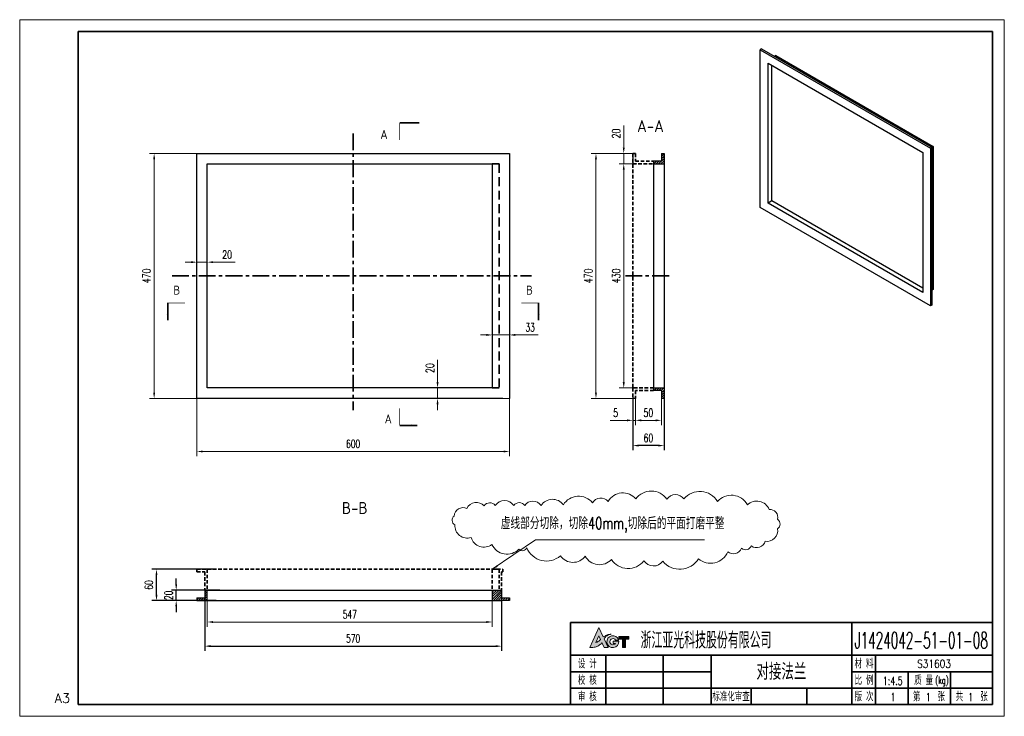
# Model space of a CAD drawing. Header units: millimetres. Extents: x -112 to 1778, y -22 to 1314.
import ezdxf
from ezdxf.enums import TextEntityAlignment as Align

# ---------------------------------------------------------------- set-up
doc = ezdxf.new("R2010")
doc.units = ezdxf.units.MM
doc.header["$LTSCALE"] = 1.35
doc.linetypes.add('CENTER', pattern=[50.8, 31.75, -6.35, 6.35, -6.35])
doc.linetypes.add('DASHED', pattern=[19.05, 12.7, -6.35])
for name, color, linetype, lineweight in [('3中心线层', 1, 'CENTER', 35), ('4虚线层', 6, 'DASHED', 35), ('YGJ波浪线', 3, 'Continuous', 15), ('YGJ粗实线', 7, 'Continuous', 35), ('YGJ细实线', 3, 'Continuous', 15), ('YGJ细虚线', 2, 'DASHED', 15)]:
    doc.layers.add(name, color=color, linetype=linetype, lineweight=lineweight)
doc.layers.add('YGJ不打印图层', color=250, linetype='Continuous', lineweight=35, plot=False)
doc.styles.add('HC_GBDIM', font='romans', dxfattribs={"width": 0.667, "bigfont": 'gbcbig'})
doc.styles.add('HC_TEXTSTYLE', font='isocp', dxfattribs={"width": 0.667, "bigfont": 'hzfs'})
doc.styles.add('标准', font='romans.shx', dxfattribs={"width": 0.7, "bigfont": 'hzdx.shx'})
doc.dimstyles.new('HC_GBDIM', dxfattribs={"dimtxt": 3.5, "dimasz": 2.5, "dimexe": 2, "dimexo": 0, "dimgap": 1.5, "dimtad": 1, "dimdec": 1, "dimzin": 0, "dimdsep": 46, "dimtxsty": 'HC_GBDIM', "dimcen": 2.5, "dimclrd": 3, "dimclre": 3, "dimclrt": 2, "dimadec": 0, "dimazin": 0, "dimtfac": 0.714286, "dimtdec": 1, "dimtmove": 0, "dimatfit": 3, "dimfxl": 1, "dimtzin": 0, "dimlwd": -1, "dimlwe": -1, "dimarcsym": 0})

# ---------------------------------------------------------------- blocks, each defined once
blk = doc.blocks.new('*U119')
at = {"layer": 'YGJ粗实线'}
for p, q in [((0, 0), (0, 287)), ((390, 287), (0, 287)), ((390, 287), (390, 0)), ((0, 0), (390, 0))]:
    blk.add_line(p, q, dxfattribs=at)
at = {"layer": 'YGJ细实线'}
for p, q in [((-25, -5), (-25, 292)), ((395, 292), (-25, 292)), ((-25, 292), (-25, 287)), ((395, 292), (395, -5)), ((-25, -5), (-25, 0)), ((-25, -5), (395, -5)), ((-25, -5), (0, -5))]:
    blk.add_line(p, q, dxfattribs=at)
at = {"layer": 'YGJ细虚线', "style": 'HC_GBDIM'}
blk.add_text('A3', height=4, dxfattribs=at).set_placement((-6.82, 2.72), align=Align.MIDDLE)
blk = doc.blocks.new('图标')
at = {"layer": 'YGJ细实线', "true_color": 0x0194a4}
h = blk.add_hatch(color=134, dxfattribs=at)
h.dxf.hatch_style = 1
edge = h.paths.add_edge_path()
edge.add_line((3171, -778.12), (3171.97, -780.18))
edge.add_line((3171.97, -780.18), (3173.62, -780.18))
edge.add_line((3173.62, -780.18), (3171.94, -776.47))
edge.add_spline(control_points=[(3171.94, -776.47), (3172.04, -776.33), (3172.28, -776.01), (3172.66, -775.54), (3173.17, -775.17), (3173.69, -774.88), (3174.3, -774.67), (3174.74, -774.61), (3174.99, -774.57)], knot_values=[0, 0, 0, 0, 0.506127, 1.21303, 1.808166, 2.393737, 2.961146, 3.730688, 3.730688, 3.730688, 3.730688], degree=3, periodic=0)
edge.add_spline(control_points=[(3174.99, -774.57), (3174.82, -774.57), (3174.47, -774.56), (3173.96, -774.65), (3173.44, -774.78), (3172.96, -774.98), (3172.46, -775.19), (3172.01, -775.44), (3171.7, -775.62), (3171.54, -775.71)], knot_values=[0, 0, 0, 0, 0.51474, 1.050592, 1.532108, 2.126606, 2.609842, 3.144291, 3.68733, 3.68733, 3.68733, 3.68733], degree=3, periodic=0)
edge.add_line((3171.54, -775.71), (3169.66, -771.68))
edge.add_line((3169.66, -771.68), (3165.83, -780.24))
edge.add_spline(control_points=[(3165.83, -780.24), (3166.43, -780.23), (3167.33, -780.21), (3168.46, -779.89), (3169.27, -779.6), (3169.96, -779.12), (3170.58, -778.65), (3170.88, -778.27), (3171, -778.12)], knot_values=[0, 0, 0, 0, 1.794018, 2.686483, 3.50397, 4.356695, 5.212459, 5.80159, 5.80159, 5.80159, 5.80159], degree=3, periodic=0)
edge = h.paths.add_edge_path(flags=16)
edge.add_spline(control_points=[(3170.4, -776.84), (3170.28, -776.94), (3170.07, -777.1), (3169.76, -777.36), (3169.45, -777.56), (3169.12, -777.78), (3168.79, -777.93), (3168.56, -777.98), (3168.46, -778.01)], knot_values=[0, 0, 0, 0, 0.461656, 0.781514, 1.214544, 1.57739, 1.966104, 2.284035, 2.284035, 2.284035, 2.284035], degree=3, periodic=0)
edge.add_line((3168.46, -778.01), (3169.69, -775.27))
edge.add_line((3169.69, -775.27), (3170.4, -776.84))
h = blk.add_hatch(color=134, dxfattribs=at)
h.dxf.hatch_style = 1
h.paths.add_polyline_path([(3178.21, -777.51), (3175.84, -777.51), (3175.84, -778.49), (3176.72, -778.49, -3.223034), (3176.78, -777.02), (3178.12, -777.02, 2.021246), (3175.66, -780.24, 0.434957)])
h = blk.add_hatch(color=134, dxfattribs=at)
h.dxf.hatch_style = 1
h.paths.add_polyline_path([(3178.27, -776.35), (3178.27, -776.62), (3179.71, -776.62), (3179.71, -780.24), (3181.02, -780.24), (3181.02, -776.62), (3182.47, -776.62), (3182.47, -775.51), (3178.27, -775.51)])
at = {"layer": 'YGJ细实线', "color": 134, "true_color": 0x0194a4}
for p, q in [((3165.83, -780.24), (3169.66, -771.68)), ((3171.54, -775.71), (3169.66, -771.68)), ((3168.46, -778.01), (3169.69, -775.27)), ((3170.4, -776.84), (3169.69, -775.27)), ((3173.62, -780.18), (3171.94, -776.47)), ((3178.27, -775.51), (3182.47, -775.51)), ((3178.27, -775.51), (3178.27, -776.35)), ((3178.27, -775.51), (3178.27, -776.62)), ((3178.27, -776.62), (3179.71, -776.62)), ((3179.71, -776.62), (3179.71, -780.24)), ((3181.02, -776.62), (3182.47, -776.62)), ((3181.02, -776.62), (3181.02, -780.24)), ((3182.47, -775.51), (3182.47, -776.62)), ((3171.97, -780.18), (3171, -778.12)), ((3171.97, -780.18), (3173.62, -780.18)), ((3175.84, -778.49), (3175.84, -777.51)), ((3175.84, -777.51), (3178.21, -777.51)), ((3175.84, -778.49), (3176.72, -778.49)), ((3176.78, -777.02), (3178.12, -777.02)), ((3179.71, -780.24), (3181.02, -780.24))]:
    blk.add_line(p, q, dxfattribs=at)
for centre, radius, start, end in [((3175.66, -777.69), 2.55, 15.2946, 4.0279), ((3175.68, -777.72), 1.3, 32.4416, 323.4921)]:
    blk.add_arc(centre, radius, start, end, dxfattribs=at)
for points in [[(3168.46, -778.01), (3168.77, -777.92), (3169.12, -777.77), (3169.43, -777.57), (3169.79, -777.33), (3170.03, -777.13), (3170.4, -776.84)], [(3171.54, -775.71), (3172.01, -775.44), (3172.48, -775.19), (3172.92, -774.99), (3173.48, -774.78), (3173.95, -774.66), (3174.48, -774.58), (3174.99, -774.57)], [(3174.99, -774.57), (3174.23, -774.71), (3173.7, -774.9), (3173.18, -775.17), (3172.71, -775.53), (3172.24, -776.07), (3171.94, -776.47)], [(3171, -778.12), (3170.62, -778.57), (3169.96, -779.12), (3169.24, -779.58), (3168.48, -779.88), (3167.62, -780.11), (3165.83, -780.24)]]:
    blk.add_spline(points, degree=3, dxfattribs=at)
blk = doc.blocks.new('HC_BTL_BLK')
at = {"layer": 'YGJ不打印图层'}
for p, q in [((-140.5, 21), (-140.5, 0)), ((-79.27, 7), (-79.27, 0))]:
    blk.add_line(p, q, dxfattribs=at)
at = {"layer": 'YGJ粗实线'}
for p, q in [((-180, 35), (0, 35)), ((-180, 35), (-180, 0)), ((-60, 35), (-60, 0)), ((0, 0), (0, 35)), ((-180, 21), (-60, 21)), ((-165, 21), (-165, 0)), ((-120, 21), (-120, 0)), ((-60, 21), (0, 21)), ((-50, 7), (-50, 21)), ((-120, 14), (-180, 14)), ((0, 14), (-60, 14)), ((-36, 7), (-36, 14)), ((-18, 7), (-18, 14)), ((-120, 7), (-180, 7)), ((-60, 7), (-120, 7)), ((-103, 7), (-103, 0)), ((0, 7), (-60, 7)), ((-60, 7), (-60, 0)), ((-60, 7), (-60, 0)), ((-50, 0), (-50, 7)), ((-36, 0), (-36, 7)), ((-18, 0), (-18, 7)), ((-180, 0), (0, 0))]:
    blk.add_line(p, q, dxfattribs=at)
at = {"layer": 'YGJ细实线'}
blk.add_blockref('图标', (-3337.63, 804.53), dxfattribs=at)
at = {"layer": 'YGJ粗实线', "style": '标准', "width": 0.7}
for s, height, p in [('设 计', 3.5, (-176.89, 15.48)), ('材 料', 3.5, (-58.86, 15.48)), ('校 核', 3.5, (-176.89, 8.48)), ('比 例', 3.5, (-58.86, 8.48)), ('质 量', 3.5, (-33.44, 8.48)), ('(kg)', 3, (-24.46, 8.9)), ('审 核', 3.5, (-176.89, 1.48)), ('标准化审查', 3.5, (-119.53, 1.48)), ('版 次', 3.5, (-58.86, 1.48)), ('第    张', 3.5, (-33.99, 1.48)), ('共    张', 3.5, (-15.73, 1.48))]:
    blk.add_text(s, height=height, dxfattribs=at).set_placement(p)
at = {"layer": 'YGJ粗实线', "style": '标准'}
for tag, p, width in [('设计', (-163.61, 15.42), 0.7), ('设计日期', (-139.9, 15.53), 0.5), ('校核', (-163.62, 8.27), 0.7), ('校核日期', (-139.91, 8.15), 0.5), ('审核', (-163.9, 1.17), 0.7), ('审核日期', (-139.93, 1.47), 0.5), ('标准化', (-102.02, 1.32), 0.7), ('标准化日期', (-78.22, 1.4), 0.5)]:
    blk.add_attdef(tag, p, '', height=3.5, dxfattribs=dict(at, width=width))
at = {"layer": 'YGJ细虚线', "style": '标准', "width": 0.7}
blk.add_text('浙江亚光科技股份有限公司', height=7, dxfattribs=at).set_placement((-150.17, 23.91))
at = {"layer": 'YGJ细虚线', "style": '标准'}
blk.add_attdef('图样代号', text='', height=7, dxfattribs=at).set_placement((-58.84, 23.93), (-2.02, 23.93), align=Align.FIT)
blk.add_attdef('图样名称', text='', height=7, rotation=359.9203, dxfattribs=at).set_placement((-118.11, 10.54), (-62.08, 10.46), align=Align.FIT)
at = {"layer": 'YGJ细虚线', "color": 2, "style": '标准'}
blk.add_attdef('材料名称', text='', height=3.5, dxfattribs=at).set_placement((-48.51, 15.65), (-1.4, 15.65), align=Align.FIT)
at = {"layer": 'YGJ细虚线', "style": '标准', "width": 0.7}
for tag, p in [('比例', (-42.58, 8.34)), ('版本号', (-42.46, 1.45)), ('页码', (-27.44, 1.39)), ('页数', (-9.32, 1.39))]:
    blk.add_attdef(tag, text='', height=3.5, dxfattribs=at).set_placement(p, align=Align.CENTER)
at = {"layer": 'YGJ细虚线', "color": 2, "style": '标准', "width": 0.7}
blk.add_attdef('重量', text='', height=3.5, dxfattribs=at).set_placement((-9.41, 8.55), align=Align.CENTER)
blk = doc.blocks.new('*D148')
at = {"layer": 'YGJ细实线', "color": 3, "ltscale": 0.75}
for p, q in [((1066.8, 1057.4), (984.7, 1057.4)), ((993.7, 1046.1), (993.7, 598.6)), ((1066.8, 587.4), (984.7, 587.4))]:
    blk.add_line(p, q, dxfattribs=at)
at = {"layer": 'YGJ细实线', "color": 3}
for points in [[(995.6, 1046.1), (991.8, 1046.1), (993.7, 1057.4)], [(991.8, 598.6), (995.6, 598.6), (993.7, 587.4)]]:
    blk.add_solid(points, dxfattribs=at)
at = {"layer": 'YGJ细实线', "color": 2, "insert": (979.1, 822.4), "char_height": 15.75, "attachment_point": 5, "rotation": 90, "style": '标准'}
blk.add_mtext('470', dxfattribs=at)
blk = doc.blocks.new('*D149')
at = {"layer": 'YGJ细实线', "color": 3, "ltscale": 0.75}
for p, q in [((1064.3, 587.4), (1064.3, 536.3)), ((1069.3, 587.4), (1069.3, 536.3)), ((1053.1, 545.3), (1021, 545.3)), ((1069.3, 545.3), (1064.3, 545.3)), ((1080.6, 545.3), (1091.8, 545.3))]:
    blk.add_line(p, q, dxfattribs=at)
at = {"layer": 'YGJ细实线', "color": 3}
for points in [[(1053.1, 543.4), (1053.1, 547.2), (1064.3, 545.3)], [(1080.6, 547.2), (1080.6, 543.4), (1069.3, 545.3)]]:
    blk.add_solid(points, dxfattribs=at)
at = {"layer": 'YGJ细实线', "color": 2, "insert": (1031.4, 559.9), "char_height": 15.8, "attachment_point": 5, "style": '标准'}
blk.add_mtext('5', dxfattribs=at)
blk = doc.blocks.new('*D150')
at = {"layer": 'YGJ细实线', "color": 3, "ltscale": 0.75}
for p, q in [((1119.3, 587.4), (1119.3, 536.3)), ((1069.3, 567.3), (1069.3, 536.3)), ((1080.6, 545.3), (1108.1, 545.3))]:
    blk.add_line(p, q, dxfattribs=at)
at = {"layer": 'YGJ细实线', "color": 3}
for points in [[(1080.6, 547.2), (1080.6, 543.4), (1069.3, 545.3)], [(1108.1, 543.4), (1108.1, 547.2), (1119.3, 545.3)]]:
    blk.add_solid(points, dxfattribs=at)
at = {"layer": 'YGJ细实线', "color": 2, "insert": (1094.3, 559.9), "char_height": 15.75, "attachment_point": 5, "style": '标准'}
blk.add_mtext('50', dxfattribs=at)
blk = doc.blocks.new('*D151')
at = {"color": 3, "linetype": 'Continuous', "ltscale": 1.125}
for p, q in [((242.6, 219.6), (242.6, 103.1)), ((812.6, 199.6), (812.6, 103.1)), ((253.8, 112.1), (801.3, 112.1))]:
    blk.add_line(p, q, dxfattribs=at)
at = {"color": 3}
for points in [[(253.8, 114), (253.8, 110.2), (242.6, 112.1)], [(801.3, 110.2), (801.3, 114), (812.6, 112.1)]]:
    blk.add_solid(points, dxfattribs=at)
at = {"color": 2, "lineweight": 25, "ltscale": 0.4, "insert": (527.6, 126.7), "char_height": 15.75, "attachment_point": 5, "style": 'HC_GBDIM'}
blk.add_mtext('570', dxfattribs=at)
blk = doc.blocks.new('*D152')
at = {"layer": 'YGJ细实线', "color": 3, "ltscale": 0.75}
for p, q in [((235.7, 1057.4), (136.6, 1057.4)), ((145.6, 598.6), (145.6, 1046.1)), ((247.6, 587.4), (136.6, 587.4))]:
    blk.add_line(p, q, dxfattribs=at)
at = {"layer": 'YGJ细实线', "color": 3}
for points in [[(147.5, 1046.1), (143.7, 1046.1), (145.6, 1057.4)], [(143.7, 598.6), (147.5, 598.6), (145.6, 587.4)]]:
    blk.add_solid(points, dxfattribs=at)
at = {"layer": 'YGJ细实线', "color": 2, "insert": (131, 822.4), "char_height": 15.75, "attachment_point": 5, "rotation": 90, "style": '标准'}
blk.add_mtext('470', dxfattribs=at)
blk = doc.blocks.new('*D153')
at = {"layer": 'YGJ细实线', "color": 3, "ltscale": 0.75}
for p, q in [((227.6, 587.4), (227.6, 476.5)), ((827.6, 587.4), (827.6, 476.5)), ((238.8, 485.5), (816.3, 485.5))]:
    blk.add_line(p, q, dxfattribs=at)
at = {"layer": 'YGJ细实线', "color": 3}
for points in [[(238.8, 487.4), (238.8, 483.7), (227.6, 485.5)], [(816.3, 483.7), (816.3, 487.4), (827.6, 485.5)]]:
    blk.add_solid(points, dxfattribs=at)
at = {"layer": 'YGJ细实线', "color": 2, "insert": (527.6, 500.2), "char_height": 15.75, "attachment_point": 5, "style": 'HC_GBDIM'}
blk.add_mtext('600{}{{\\H0.7x;}{}}', dxfattribs=at)
blk = doc.blocks.new('*D154')
at = {"layer": 'YGJ细实线', "color": 3, "ltscale": 0.75}
for p, q in [((227.6, 822.4), (227.6, 857.8)), ((247.6, 848.8), (247.6, 857.8)), ((216.3, 848.8), (205.1, 848.8)), ((227.6, 848.8), (247.6, 848.8)), ((258.8, 848.8), (301.4, 848.8))]:
    blk.add_line(p, q, dxfattribs=at)
at = {"layer": 'YGJ细实线', "color": 3}
for points in [[(216.3, 846.9), (216.3, 850.7), (227.6, 848.8)], [(258.8, 850.7), (258.8, 846.9), (247.6, 848.8)]]:
    blk.add_solid(points, dxfattribs=at)
at = {"layer": 'YGJ细实线', "color": 2, "insert": (285.7, 863.4), "char_height": 15.75, "attachment_point": 5, "style": '标准'}
blk.add_mtext('20', dxfattribs=at)
blk = doc.blocks.new('*D155')
at = {"layer": 'YGJ细实线', "color": 3, "ltscale": 0.75}
for p, q in [((689.6, 618.6), (689.6, 661.2)), ((694.4, 607.4), (680.6, 607.4)), ((689.6, 587.4), (689.6, 607.4)), ((684.3, 587.4), (698.6, 587.4)), ((689.6, 576.1), (689.6, 564.9))]:
    blk.add_line(p, q, dxfattribs=at)
at = {"layer": 'YGJ细实线', "color": 3}
for points in [[(687.7, 618.6), (691.5, 618.6), (689.6, 607.4)], [(691.5, 576.1), (687.7, 576.1), (689.6, 587.4)]]:
    blk.add_solid(points, dxfattribs=at)
at = {"layer": 'YGJ细实线', "color": 2, "insert": (675, 645.5), "char_height": 15.75, "attachment_point": 5, "rotation": 90, "style": '标准'}
blk.add_mtext('20', dxfattribs=at)
blk = doc.blocks.new('*D156')
at = {"layer": 'YGJ细实线', "color": 3, "ltscale": 0.75}
for p, q in [((1047, 1068.6), (1047, 1111.2)), ((1064.3, 1057.4), (1038, 1057.4)), ((1047, 1037.4), (1047, 1057.4)), ((1068.4, 1037.4), (1038, 1037.4)), ((1047, 1026.1), (1047, 1014.9))]:
    blk.add_line(p, q, dxfattribs=at)
at = {"layer": 'YGJ细实线', "color": 3}
for points in [[(1045.1, 1068.6), (1048.9, 1068.6), (1047, 1057.4)], [(1048.9, 1026.1), (1045.1, 1026.1), (1047, 1037.4)]]:
    blk.add_solid(points, dxfattribs=at)
at = {"layer": 'YGJ细实线', "color": 2, "ltscale": 0.4, "insert": (1032.4, 1095.5), "char_height": 15.75, "attachment_point": 5, "rotation": 90, "style": '标准'}
blk.add_mtext('20', dxfattribs=at)
blk = doc.blocks.new('*D157')
at = {"layer": 'YGJ细实线', "color": 3, "ltscale": 0.75}
for p, q in [((1072.4, 1037.4), (1038, 1037.4)), ((1047, 618.6), (1047, 1026.1)), ((1072.4, 607.4), (1038, 607.4))]:
    blk.add_line(p, q, dxfattribs=at)
at = {"layer": 'YGJ细实线', "color": 3}
for points in [[(1048.9, 1026.1), (1045.1, 1026.1), (1047, 1037.4)], [(1045.1, 618.6), (1048.9, 618.6), (1047, 607.4)]]:
    blk.add_solid(points, dxfattribs=at)
at = {"layer": 'YGJ细实线', "color": 2, "ltscale": 0.4, "insert": (1032.4, 822.4), "char_height": 15.75, "attachment_point": 5, "rotation": 90, "style": '标准'}
blk.add_mtext('430', dxfattribs=at)
blk = doc.blocks.new('*D158')
at = {"layer": 'YGJ细实线', "color": 3, "ltscale": 0.75}
for p, q in [((247.6, 219.6), (247.6, 149.4)), ((794.6, 219.6), (794.6, 149.4)), ((258.8, 158.4), (783.3, 158.4))]:
    blk.add_line(p, q, dxfattribs=at)
at = {"layer": 'YGJ细实线', "color": 3}
for points in [[(258.8, 160.3), (258.8, 156.5), (247.6, 158.4)], [(783.3, 156.5), (783.3, 160.3), (794.6, 158.4)]]:
    blk.add_solid(points, dxfattribs=at)
at = {"layer": 'YGJ细实线', "color": 2, "ltscale": 0.4, "insert": (521.1, 173), "char_height": 15.75, "attachment_point": 5, "style": 'HC_GBDIM'}
blk.add_mtext('547', dxfattribs=at)
blk = doc.blocks.new('*D159')
at = {"color": 3, "linetype": 'Continuous', "ltscale": 1.125}
for p, q in [((1064.3, 594), (1064.3, 487.9)), ((1124.3, 597.4), (1124.3, 487.9)), ((1113.1, 496.9), (1075.6, 496.9))]:
    blk.add_line(p, q, dxfattribs=at)
at = {"color": 3}
for points in [[(1075.6, 498.8), (1075.6, 495), (1064.3, 496.9)], [(1113.1, 495), (1113.1, 498.8), (1124.3, 496.9)]]:
    blk.add_solid(points, dxfattribs=at)
at = {"color": 2, "lineweight": 25, "ltscale": 0.4, "insert": (1094.3, 511.5), "char_height": 15.75, "attachment_point": 5, "style": '标准'}
blk.add_mtext('60', dxfattribs=at)
blk = doc.blocks.new('*D161')
at = {"layer": 'YGJ细实线', "color": 3, "ltscale": 0.75}
for p, q in [((783.3, 709.2), (772.1, 709.2)), ((794.6, 714.1), (794.6, 700.2)), ((827.6, 709.2), (794.6, 709.2)), ((827.6, 714.1), (827.6, 700.2)), ((838.8, 709.2), (882.6, 709.2))]:
    blk.add_line(p, q, dxfattribs=at)
at = {"layer": 'YGJ细实线', "color": 3}
for points in [[(783.3, 707.3), (783.3, 711.1), (794.6, 709.2)], [(838.8, 711.1), (838.8, 707.3), (827.6, 709.2)]]:
    blk.add_solid(points, dxfattribs=at)
at = {"layer": 'YGJ细实线', "color": 2, "insert": (867.3, 723.8), "char_height": 15.75, "attachment_point": 5, "style": 'HC_GBDIM'}
blk.add_mtext('33', dxfattribs=at)
blk = doc.blocks.new('*D175')
at = {"color": 3, "linetype": 'Continuous', "ltscale": 1.125}
for p, q in [((187.9, 230.9), (187.9, 242.1)), ((271.9, 219.6), (178.9, 219.6)), ((187.9, 199.5), (187.9, 219.6)), ((257.6, 199.5), (178.9, 199.5)), ((187.9, 188.3), (187.9, 177))]:
    blk.add_line(p, q, dxfattribs=at)
at = {"color": 3}
for points in [[(186.1, 230.9), (189.8, 230.9), (187.9, 219.6)], [(189.8, 188.3), (186.1, 188.3), (187.9, 199.5)]]:
    blk.add_solid(points, dxfattribs=at)
at = {"color": 2, "lineweight": 25, "ltscale": 0.4, "insert": (173.3, 209.6), "char_height": 15.75, "attachment_point": 5, "rotation": 90, "style": 'HC_GBDIM'}
blk.add_mtext('20', dxfattribs=at)
blk = doc.blocks.new('*D176')
at = {"color": 3, "linetype": 'Continuous', "ltscale": 1.125}
for p, q in [((258.5, 259.5), (141.1, 259.5)), ((150.1, 210.8), (150.1, 248.3)), ((264.8, 199.5), (141.1, 199.5))]:
    blk.add_line(p, q, dxfattribs=at)
at = {"color": 3}
for points in [[(152, 248.3), (148.2, 248.3), (150.1, 259.5)], [(148.2, 210.8), (152, 210.8), (150.1, 199.5)]]:
    blk.add_solid(points, dxfattribs=at)
at = {"color": 2, "lineweight": 25, "ltscale": 0.4, "insert": (135.5, 229.5), "char_height": 15.75, "attachment_point": 5, "rotation": 90, "style": 'HC_GBDIM'}
blk.add_mtext('60', dxfattribs=at)

msp = doc.modelspace()

# ---------------------------------------------------------------- hatches: boundary and pattern name
at = {"linetype": 'Continuous', "lineweight": 25, "ltscale": 1.125}
h = msp.add_hatch(dxfattribs=at)
h.set_pattern_fill('ANSI31')
h.paths.add_polyline_path([(1104.3, 1037.4), (1124.3, 1037.4), (1124.3, 1057.4), (1119.3, 1057.4), (1119.3, 1042.4), (1104.3, 1042.4)])
h.paths.add_polyline_path([(1104.3, 602.4), (1119.3, 602.4), (1119.3, 587.4), (1124.3, 587.4), (1124.3, 607.4), (1104.3, 607.4)])
at = {"layer": 'YGJ细实线', "ltscale": 0.4}
h = msp.add_hatch(dxfattribs=at)
h.set_pattern_fill('ANSI31', color=256)
h.paths.add_polyline_path([(247.6, 199.5), (247.6, 199.6), (247.6, 219.6), (242.6, 219.6), (242.6, 204.5), (242.6, 204.4), (242.6, 199.5)])
h.paths.add_polyline_path([(242.6, 204.4), (242.6, 204.5), (227.6, 204.5), (227.6, 199.5), (242.6, 199.5)])
h = msp.add_hatch(dxfattribs=at)
h.set_pattern_fill('ANSI31', color=256)
h.paths.add_polyline_path([(812.6, 199.6), (812.6, 219.6), (794.6, 219.6), (794.6, 199.6)])
h.paths.add_polyline_path([(812.6, 199.5), (827.6, 199.5), (827.6, 204.5), (812.6, 204.5), (812.6, 199.6)], is_closed=False)

# ---------------------------------------------------------------- linework, layer by layer
at = {"color": 7, "linetype": 'Continuous', "lineweight": 25, "ltscale": 0.9}
for p, q in [((1311.6, 1257.8), (1309.1, 1256.4)), ((1309.1, 953.5), (1309.1, 1256.4)), ((1338.8, 1245), (1336.3, 1243.5))]:
    msp.add_line(p, q, dxfattribs=at)
at = {"color": 7, "linetype": 'Continuous', "lineweight": 25}
for p, q in [((1309.1, 1256.4), (1635.8, 1067.8)), ((1311.6, 1257.8), (1638.2, 1069.2)), ((1338.8, 1245), (1640.7, 1070.7))]:
    msp.add_line(p, q, dxfattribs=at)
at = {"color": 7, "linetype": 'Continuous', "lineweight": 25, "ltscale": 1.5}
for p, q in [((1323.9, 1230.7), (1620.9, 1059.2)), ((1620.9, 1059.2), (1620.9, 790.6)), ((1638.2, 1069.2), (1635.8, 1067.8)), ((1635.8, 1067.8), (1635.8, 764.9)), ((1640.7, 1070.7), (1638.2, 1069.2)), ((1638.2, 1069.2), (1638.2, 766.3)), ((1640.7, 1070.7), (1640.7, 796.3)), ((1620.9, 799.1), (1331.3, 966.3)), ((1635.8, 764.9), (1309.1, 953.5)), ((1620.9, 790.6), (1323.9, 962)), ((1640.7, 796.3), (1638.2, 794.9)), ((1638.2, 766.3), (1635.8, 764.9))]:
    msp.add_line(p, q, dxfattribs=at)
at = {"color": 7, "linetype": 'Continuous', "lineweight": 25, "ltscale": 1.35}
for p, q in [((1323.9, 962), (1323.9, 1230.7)), ((1331.3, 966.3), (1331.3, 1226.4))]:
    msp.add_line(p, q, dxfattribs=at)
at = {"color": 7, "linetype": 'Continuous', "lineweight": 25, "ltscale": 1.125}
for p, q in [((227.6, 1057.4), (827.6, 1057.4)), ((827.6, 1057.4), (827.6, 587.4)), ((1064.3, 1057.4), (1064.3, 1037.4)), ((1104.3, 1042.4), (1104.3, 602.4)), ((1119.3, 1042.4), (1104.3, 1042.4)), ((1119.3, 1057.4), (1124.3, 1057.4)), ((1119.3, 1057.4), (1119.3, 1042.4)), ((1124.3, 1057.4), (1124.3, 1037.4)), ((1124.3, 1057.4), (1124.3, 607.4)), ((247.6, 1037.4), (794.6, 1037.4)), ((794.6, 1037.4), (794.6, 1037.4)), ((794.6, 1037.4), (794.6, 607.4)), ((1104.3, 1037.4), (1124.3, 1037.4)), ((1331.3, 966.3), (1323.9, 962)), ((794.6, 607.4), (247.6, 607.4)), ((1104.3, 607.4), (1124.3, 607.4)), ((1124.3, 607.4), (1124.3, 587.4)), ((814.6, 587.4), (227.6, 587.4)), ((1069.3, 587.4), (1064.3, 587.4)), ((1119.3, 602.4), (1104.3, 602.4)), ((1119.3, 602.4), (1119.3, 587.4)), ((1124.3, 587.4), (1119.3, 587.4)), ((242.6, 219.6), (812.6, 219.6)), ((242.6, 219.6), (242.6, 199.6)), ((247.6, 219.6), (247.6, 219.6)), ((794.6, 219.6), (794.6, 199.6)), ((812.6, 219.6), (812.6, 199.6)), ((227.6, 204.5), (227.6, 199.5)), ((227.6, 204.5), (242.6, 204.5)), ((227.6, 199.5), (812.6, 199.6)), ((227.6, 199.5), (242.6, 199.5)), ((812.6, 204.5), (827.6, 204.5)), ((827.6, 199.5), (812.6, 199.5)), ((827.6, 204.5), (827.6, 199.5))]:
    msp.add_line(p, q, dxfattribs=at)
at = {"color": 7, "linetype": 'Continuous', "lineweight": 25, "ltscale": 2.045455}
for p, q in [((227.6, 587.4), (227.6, 1057.4)), ((247.6, 607.4), (247.6, 1037.4))]:
    msp.add_line(p, q, dxfattribs=at)
at = {"layer": '3中心线层', "ltscale": 0.75}
for p, q in [((527.6, 1095.7), (527.6, 564.8)), ((180, 822.4), (870.1, 822.4)), ((1050.3, 822.4), (1140.1, 822.4))]:
    msp.add_line(p, q, dxfattribs=at)
at = {"layer": '4虚线层', "ltscale": 0.4}
for p, q in [((1064.3, 1057.4), (1069.3, 1057.4)), ((1064.3, 1057.4), (1064.3, 607.4)), ((1069.3, 1057.4), (1069.3, 1042.4)), ((1069.3, 1042.4), (1104.3, 1042.4)), ((1064.3, 1037.4), (1104.3, 1037.4)), ((1104.3, 607.4), (1064.3, 607.4)), ((1064.3, 607.4), (1064.3, 587.4)), ((1104.3, 602.4), (1069.3, 602.4)), ((1069.3, 602.4), (1069.3, 587.4)), ((227.6, 259.5), (814.6, 259.5)), ((227.6, 254.5), (242.6, 254.5)), ((242.6, 254.5), (242.6, 219.6)), ((247.6, 259.5), (247.6, 219.6)), ((807.6, 259.5), (794.6, 259.5)), ((794.6, 259.5), (794.6, 219.6)), ((807.6, 259.5), (807.6, 219.6)), ((812.6, 254.5), (814.6, 254.5)), ((812.6, 254.5), (812.6, 219.6)), ((814.6, 259.5), (814.6, 254.5))]:
    msp.add_line(p, q, dxfattribs=at)
at = {"layer": '4虚线层'}
for p, q in [((794.6, 1037.4), (807.6, 1037.4)), ((807.6, 1037.4), (807.6, 607.4)), ((807.6, 607.4), (794.6, 607.4)), ((227.6, 259.5), (227.6, 254.5))]:
    msp.add_line(p, q, dxfattribs=at)
at = {"layer": 'YGJ粗实线', "lineweight": 35, "ltscale": 0.75, "const_width": 1.5}
for points in [[(617, 1116), (617, 1083)], [(171.6, 770.5), (204.6, 770.5)], [(883.6, 770.5), (850.6, 770.5)], [(617, 535.6), (617, 568.6)]]:
    msp.add_lwpolyline(points, dxfattribs=at)
at = {"layer": 'YGJ细实线'}
msp.add_line((827.6, 587.4), (814.6, 587.4), dxfattribs=at)
at = {"layer": 'YGJ细实线', "ltscale": 0.4}
msp.add_lwpolyline([(861.1, 300.8, -0.5206), (845.7, 298, -0.5206), (845.7, 298, -0.5206), (794, 307.1, -0.5206), (794, 307.1, -0.5206), (754.1, 320.4, -0.5206), (754.1, 320.4, -0.5206), (722.7, 344.9, -0.5206), (722.7, 344.9, -0.5206), (721.3, 361.7, -0.5206), (721.3, 361.7, -0.5206), (745.7, 376.4, -0.5206), (745.7, 376.4, -0.5206), (779.3, 381.3, -0.5206), (779.3, 381.3, -0.5206), (800.3, 382, -0.5206), (800.3, 382, -0.5206), (836, 382, -0.5206), (836, 382, -0.5206), (856.9, 382, -0.5206), (856.9, 382, -0.5206), (888.4, 382, -0.5206), (888.4, 382, -0.5206), (931.1, 383.4, -0.5206), (931.1, 383.4, -0.5206), (987, 386.9, -0.5206), (987, 386.9, -0.5206), (1017.1, 389.7, -0.5206), (1017.1, 389.7, -0.5206), (1070.3, 394.6, -0.5206), (1070.3, 394.6, -0.5206), (1129.7, 393.9, -0.5206), (1129.7, 393.9, -0.5206), (1162.6, 394.6, -0.5206), (1162.6, 394.6, -0.5206), (1226.9, 389.7, -0.5206), (1226.9, 389.7, -0.5206), (1284.3, 383.4, -0.5206), (1284.3, 383.4, -0.5206), (1326.2, 374.3, -0.5206), (1326.2, 374.3, -0.5206), (1342.3, 355.4, -0.5206), (1342.3, 355.4, -0.5206), (1342.3, 337.2, -0.5206), (1342.3, 337.2, -0.5206), (1318.5, 313.4, -0.5206), (1318.5, 313.4, -0.5206), (1292, 304.3, -0.5206), (1292, 304.3, -0.5206), (1273.1, 300.1, -0.5206), (1273.1, 300.1, -0.5206), (1246.5, 293.1, -0.5206), (1246.5, 293.1, -0.5206), (1190.5, 279.9, -0.5206), (1190.5, 279.9, -0.5206), (1122, 275, -0.5206), (1122, 275, -0.5206), (1085.6, 275.7, -0.5206), (1085.6, 275.7, -0.5206), (1023.4, 278.5, -0.5206), (1023.4, 278.5, -0.5206), (973, 284.8, -0.5206), (973, 284.8, -0.5206), (925.5, 285.5, -0.5206), (925.5, 285.5, -0.5206)], format="xyb", close=True, dxfattribs=at)

# ---------------------------------------------------------------- block references
at = {"layer": 'YGJ波浪线', "ltscale": 4.5, "xscale": 4.5, "yscale": 4.5, "zscale": 4.5}
msp.add_blockref('*U119', (0, 0), dxfattribs=at)
at = {"layer": 'YGJ波浪线', "ltscale": 4.5}
ref = msp.add_blockref('HC_BTL_BLK', (1755, 0), dxfattribs=dict(at, xscale=4.5, yscale=4.5, zscale=4.5))
ref.add_attrib('图样名称', '对接法兰', dxfattribs={"layer": 'YGJ细虚线', "height": 31.5, "rotation": 359.9203, "style": '标准', "width": 0.8}).set_placement((1349.6, 47.3), align=Align.CENTER)
ref.add_attrib('图样代号', 'J1424042-51-01-08', dxfattribs={"layer": 'YGJ细虚线', "height": 31.5, "style": '标准', "width": 0.485596}).set_placement((1490.2, 107.7), (1745.9, 107.7), align=Align.FIT)
ref.add_attrib('比例', '1:4.5', dxfattribs={"layer": 'YGJ细虚线', "height": 15.75, "style": '标准', "width": 0.7}).set_placement((1563.4, 37.5), align=Align.CENTER)
ref.add_attrib('页码', '1', dxfattribs={"layer": 'YGJ细虚线', "height": 15.8, "style": '标准', "width": 0.7}).set_placement((1631.5, 6.3), align=Align.CENTER)
ref.add_attrib('页数', '1', dxfattribs={"layer": 'YGJ细虚线', "height": 15.8, "style": '标准', "width": 0.7}).set_placement((1713, 6.3), align=Align.CENTER)
ref.add_attrib('版本号', '1', dxfattribs={"layer": 'YGJ细虚线', "height": 15.8, "style": '标准', "width": 0.7}).set_placement((1563.9, 6.5), align=Align.CENTER)
ref.add_attrib('材料名称', 'S31603', dxfattribs={"layer": 'YGJ细虚线', "color": 2, "height": 15.75, "style": '标准', "width": 0.8}).set_placement((1642.7, 70.4), align=Align.CENTER)

# ---------------------------------------------------------------- texts
at = {"layer": 'YGJ粗实线', "lineweight": 35, "style": 'HC_TEXTSTYLE'}
for s, p in [('A-A', (1098.3, 1109.8, 35.5)), ('B-B', (530.7, 377.1, 35.5))]:
    msp.add_text(s, height=23.1, dxfattribs=at).set_placement(p, align=Align.MIDDLE)
at = {"layer": 'YGJ粗实线', "lineweight": 35, "ltscale": 0.75, "style": 'HC_TEXTSTYLE'}
for s, p in [('A', (586.8, 1093.9)), ('B', (189, 795.1)), ('B', (866.1, 795.1)), ('A', (594.9, 548))]:
    msp.add_text(s, height=17.3, dxfattribs=at).set_placement(p, align=Align.MIDDLE)
at = {"layer": 'YGJ粗实线', "lineweight": 35, "style": '标准', "width": 0.7}
msp.add_text('虚线部分切除，切除40mm,切除后的平面打磨平整', height=23.1, dxfattribs=at).set_placement((1025.7, 345.8, 35.5), align=Align.MIDDLE)

# ---------------------------------------------------------------- dimensions: what is measured, and where the dimension line sits
at = {"color": 7, "linetype": 'Continuous', "lineweight": 25, "ltscale": 1.125}
for base, p1, p2, override, picture, middle in [((1064.3, 496.9), (1124.3, 597.4), (1064.3, 594), {"dimscale": 4.5, "dimdec": 0, "dimtxsty": '标准'}, '*D159', (1094.3, 511.5)), ((812.6, 112.1), (242.6, 219.6), (812.6, 199.6), {"dimscale": 4.5, "dimdec": 0, "dimtxsty": 'HC_GBDIM'}, '*D151', (527.6, 126.7))]:
    dim = msp.add_linear_dim(base=base, p1=p1, p2=p2, dimstyle='HC_GBDIM', override=override, dxfattribs=at)
    dim.commit()
    dim.dimension.update_dxf_attribs({"geometry": picture, "text_midpoint": middle})
dim = msp.add_linear_dim(base=(150.1, 259.5), p1=(264.8, 199.5), p2=(258.5, 259.5), angle=90, dimstyle='HC_GBDIM', override={"dimscale": 4.5, "dimdec": 0, "dimtxsty": 'HC_GBDIM'}, dxfattribs=at)
dim.commit()
dim.dimension.update_dxf_attribs({"geometry": '*D176', "text_midpoint": (135.5, 229.5)})
dim = msp.add_linear_dim(base=(187.9, 219.6), p1=(257.6, 199.5), p2=(271.9, 219.6), angle=90, dimstyle='HC_GBDIM', override={"dimscale": 4.5, "dimdec": 0, "dimtxsty": 'HC_GBDIM'}, dxfattribs=at)
dim.commit()
dim.dimension.update_dxf_attribs({"geometry": '*D175', "text_midpoint": (187.9, 209.6), "dimtype": 160})
at = {"layer": 'YGJ细实线', "ltscale": 0.75}
for base, p1, p2, picture, middle in [((1047, 1057.4), (1068.4, 1037.4), (1064.3, 1057.4), '*D156', (1032.4, 1095.5)), ((145.6, 1057.4), (247.6, 587.4), (235.7, 1057.4), '*D152', (131, 822.4)), ((993.7, 587.4), (1066.8, 1057.4), (1066.8, 587.4), '*D148', (979.1, 822.4)), ((1047, 1037.4), (1072.4, 607.4), (1072.4, 1037.4), '*D157', (1032.4, 822.4)), ((689.6, 607.4), (684.3, 587.4), (694.4, 607.4), '*D155', (675, 645.5))]:
    dim = msp.add_linear_dim(base=base, p1=p1, p2=p2, angle=90, dimstyle='HC_GBDIM', override={"dimscale": 4.5, "dimdec": 0, "dimtxsty": '标准'}, dxfattribs=at)
    dim.commit()
    dim.dimension.update_dxf_attribs({"geometry": picture, "text_midpoint": middle})
for base, p1, p2, override, picture, middle in [((247.6, 848.8), (227.6, 822.4), (247.6, 848.8), {"dimscale": 4.5, "dimdec": 0, "dimtxsty": '标准'}, '*D154', (285.7, 863.4)), ((1064.3, 545.3), (1069.3, 587.4), (1064.3, 587.4), {"dimscale": 4.5, "dimdec": 0, "dimtxsty": '标准'}, '*D149', (1031.4, 559.9)), ((794.6, 158.4), (247.6, 219.6), (794.6, 219.6), {"dimscale": 4.5, "dimdec": 0, "dimtxsty": 'HC_GBDIM'}, '*D158', (521.1, 173))]:
    dim = msp.add_linear_dim(base=base, p1=p1, p2=p2, dimstyle='HC_GBDIM', override=override, dxfattribs=at)
    dim.commit()
    dim.dimension.update_dxf_attribs({"geometry": picture, "text_midpoint": middle})
for base, p1, p2, override, picture, middle in [((794.6, 709.2), (827.6, 714.1), (794.6, 714.1), {"dimscale": 4.5, "dimdec": 0, "dimtxsty": 'HC_GBDIM'}, '*D161', (867.3, 709.2)), ((1119.3, 545.3), (1069.3, 567.3), (1119.3, 587.4), {"dimscale": 4.5, "dimdec": 0, "dimtxsty": '标准'}, '*D150', (1094.3, 545.3))]:
    dim = msp.add_linear_dim(base=base, p1=p1, p2=p2, dimstyle='HC_GBDIM', override=override, dxfattribs=at)
    dim.commit()
    dim.dimension.update_dxf_attribs({"geometry": picture, "text_midpoint": middle, "dimtype": 160})
dim = msp.add_linear_dim(base=(827.6, 485.5), p1=(227.6, 587.4), p2=(827.6, 587.4), text='<>{}{{\\H0.7x;}{}}', dimstyle='HC_GBDIM', override={"dimscale": 4.5, "dimdec": 0}, dxfattribs=at)
dim.commit()
dim.dimension.update_dxf_attribs({"geometry": '*D153', "text_midpoint": (527.6, 500.2)})

# ---------------------------------------------------------------- leaders
at = {"layer": 'YGJ粗实线', "lineweight": 35, "ltscale": 0.75}
for points in [[(654.3, 1116), (617, 1116)], [(171.6, 737.3), (171.6, 770.5)], [(883.6, 737.3), (883.6, 770.5)], [(650.3, 535.6), (617, 535.6)]]:
    msp.add_leader(points, dimstyle='HC_GBDIM', override={"dimscale": 2.2, "dimasz": 5, "dimclrd": 3}, dxfattribs=at)
at = {"layer": 'YGJ细实线', "ltscale": 0.4}
msp.add_leader([(794.6, 259.5), (877.6, 315.8), (1201.7, 315.8)], dimstyle='HC_GBDIM', override={"dimscale": 4.5, "dimgap": 1.5, "dimtad": 0}, dxfattribs=at)

doc.saveas('drawing.dxf')
